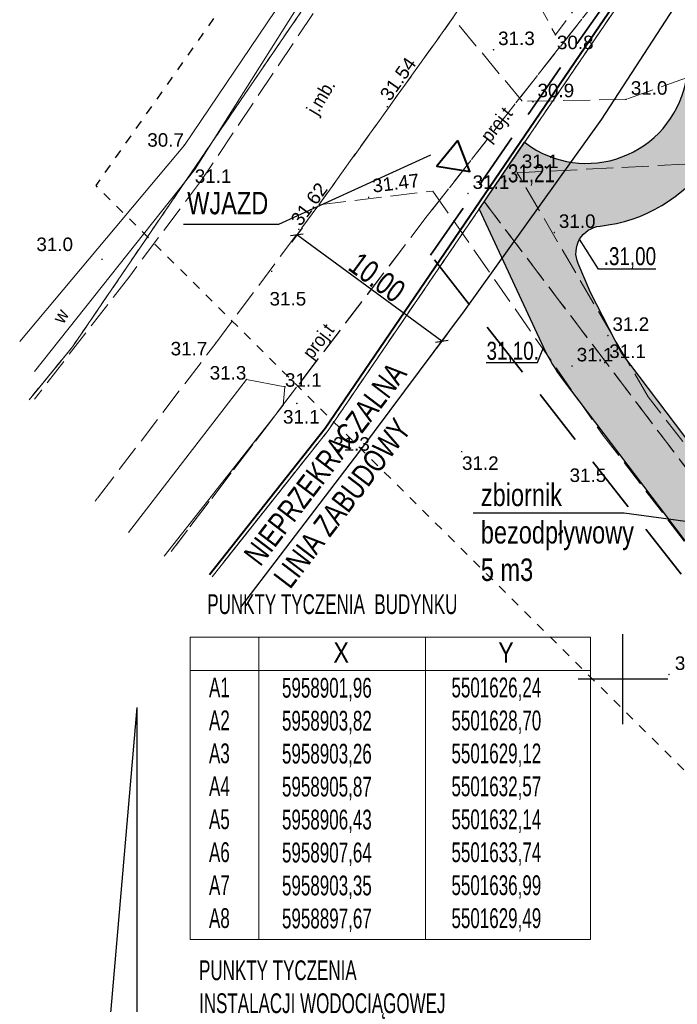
# Model space of a CAD drawing. Extents: x 5501473 to 5501683, y 5958830 to 5958978.
# Tile 3 of 6: x 5501566 to 5501603, y 5958882 to 5958937. Entities that reach past the tile are written whole.
import ezdxf
from ezdxf.enums import TextEntityAlignment as Align

# ---------------------------------------------------------------- set-up
doc = ezdxf.new("R2010")
doc.units = 0
doc.header["$LTSCALE"] = 0.5
doc.header["$PDMODE"] = 33
doc.header["$PDSIZE"] = 0.3
for name, pattern in [('1 1', [2, 1, -1]), ('2 1', [3, 2, -1]), ('3 1', [4, 3, -1]), ('EGKK', [4, 3, -1]), ('EGUG', [2, 1, -1]), ('HIDDEN', [9.525, 6.35, -3.175])]:
    doc.linetypes.add(name, pattern=pattern)
for name, color, linetype, lineweight in [('--- 02 KS OZNACZENIA', 34, 'Continuous', 25), ('--GRANICA DZIAŁKI', 2, 'Continuous', 40), ('--linia zabudowy', 252, 'Continuous', 30), ('--naw.utw.proj', 251, 'Continuous', 0), ('--zagos.terenu', 7, 'Continuous', 30), ('A--zjazd+droga', 7, 'Continuous', 30), ('EGDE', 251, 'Continuous', 20), ('EGKK', 251, 'Continuous', 20), ('EGPG', 251, 'Continuous', 20), ('EGPG_O', 251, 'Continuous', 20), ('EGUG', 251, 'Continuous', 20), ('OTK', 251, 'Continuous', 20), ('OTK_O', 251, 'Continuous', 20), ('OTR', 251, 'Continuous', 20), ('OTRN', 251, 'Continuous', 20), ('OTRN_O', 251, 'Continuous', 18), ('OTRS', 251, 'Continuous', 20), ('OTRS_O', 251, 'Continuous', 18), ('SUT', 251, 'Continuous', 20), ('SUT_O', 251, 'Continuous', 20)]:
    doc.layers.add(name, color=color, linetype=linetype, lineweight=lineweight)
for name, color, linetype in [('--OPISY', 7, 'Continuous'), ('--punkty tyczenia', 7, 'Continuous'), ('--rzędne terenu', 7, 'Continuous'), ('--zakres-WZ', 181, 'Continuous'), ('PARSI', 251, 'Continuous'), ('Strzałka', 251, 'Continuous')]:
    doc.layers.add(name, color=color, linetype=linetype)
doc.styles.add('1-500', font='arial.ttf', dxfattribs={"width": 0.75, "height": 1.25})
doc.styles.add('Arial narrow', font='txt', dxfattribs={"width": 0.75})
doc.styles.add('BDOT', font='Arial.ttf', dxfattribs={"width": 0.9})
doc.styles.add('EGBP', font='arial.ttf')
doc.styles.add('GESUT', font='Arial.ttf', dxfattribs={"width": 0.9})
doc.styles.add('STYL-1', font='arial.ttf', dxfattribs={"width": 0.75})
doc.linetypes.add('LINIA ZAB2', pattern='A,0.4,[135,RODZLIN.shx,S=0.015,R=0,X=-0.1,Y=0],0.4', length=0.8)
doc.dimstyles.new('1-500', dxfattribs={"dimtxt": 1.25, "dimasz": 0.5, "dimexe": 0.5, "dimexo": 1, "dimgap": 0.09, "dimtad": 1, "dimzin": 0, "dimdsep": 46, "dimtxsty": '1-500', "dimblk": 'OBLIQUE', "dimcen": 0.09, "dimclrt": 256, "dimadec": 0, "dimazin": 0, "dimtfac": 1, "dimtdec": 4, "dimtix": 1, "dimtofl": 0, "dimtmove": 2, "dimatfit": 3, "dimldrblk": 'OBLIQUE', "dimfxl": 0.5, "dimfxlon": 1, "dimtvp": 0.9, "dimtolj": 1, "dimtzin": 0, "dimarcsym": 0})

# ---------------------------------------------------------------- blocks, each defined once
blk = doc.blocks.new('OTRN')
at = {"layer": 'OTRN', "color": 0, "const_width": 0.09}
blk.add_lwpolyline([(-0.04, 0, 1), (0.04, 0, 1)], format="xyb", close=True, dxfattribs=at)
at = {"layer": 'OTRN_O', "color": 0, "style": 'BDOT'}
blk.add_attdef('RZEDNA', (0.51, 0.52), '', height=1.5, dxfattribs=at)
blk = doc.blocks.new('EGPG_b')
at = {"layer": 'EGPG', "lineweight": 0}
h = blk.add_hatch(color=0, dxfattribs=at)
h.dxf.hatch_style = 1
edge = h.paths.add_edge_path()
edge.add_arc((0, 0), 0.09, 0, 360)
at = {"layer": 'EGPG_O', "color": 0, "style": 'EGBP'}
blk.add_attdef('NRP', (0.67, 0.52), '', height=1.5, dxfattribs=at)
blk = doc.blocks.new('OTRS')
at = {"layer": 'OTRS', "color": 0, "lineweight": -3, "const_width": 0.09}
blk.add_lwpolyline([(-0.04, 0, 1), (0.04, 0, 1)], format="xyb", close=True, dxfattribs=at)
at = {"layer": 'OTRS_O', "color": 0, "style": 'BDOT'}
blk.add_attdef('RZEDNA', (0.51, 0.52), '', height=1.5, dxfattribs=at)
blk = doc.blocks.new('mzsk')
at = {"layer": 'PARSI', "color": 0}
for p, q in [((0, -5), (0, 5)), ((5, 0), (-5, 0))]:
    blk.add_line(p, q, dxfattribs=at)
blk = doc.blocks.new('_Oblique')
at = {"color": 0, "linetype": 'ByBlock', "lineweight": -2}
blk.add_line((-0.5, -0.5), (0.5, 0.5), dxfattribs=at)
blk = doc.blocks.new('*D233')
at = {"layer": '--linia zabudowy', "color": 0, "linetype": 'Continuous', "lineweight": -2}
for p, q in [((5501582.152, 5958925.117), (5501581.561, 5958924.309)), ((5501589.929, 5958918.811), (5501581.857, 5958924.713)), ((5501590.224, 5958919.214), (5501589.634, 5958918.407))]:
    blk.add_line(p, q, dxfattribs=at)
at = {"layer": 'Defpoints', "color": 0}
for p in [(5501583.09, 5958926.4), (5501581.857, 5958924.713), (5501591.163, 5958920.498)]:
    blk.add_point(p, dxfattribs=at)
at = {"layer": '--linia zabudowy', "color": 0, "lineweight": -2, "xscale": 0.5, "yscale": 0.5, "zscale": 0.5}
for p, rotation in [((5501581.857, 5958924.713), 143.8276371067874), ((5501589.929, 5958918.811), 323.8276371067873)]:
    blk.add_blockref('_Oblique', p, dxfattribs=dict(at, rotation=rotation))
at = {"layer": '--linia zabudowy', "linetype": 'LINIA ZAB2', "lineweight": 5, "insert": (5501586.323, 5958922.35), "char_height": 1.25, "attachment_point": 5, "rotation": 323.8276, "style": '1-500'}
blk.add_mtext('\\A1;10.00', dxfattribs=at)

msp = doc.modelspace()

# ---------------------------------------------------------------- linework, layer by layer
at = {"layer": '--- 02 KS OZNACZENIA', "linetype": 'Continuous', "flags": 128}
msp.add_lwpolyline([(5501591.674, 5958909.257), (5501600.067, 5958909.257), (5501610.866, 5958907.783)], dxfattribs=at)
at = {"layer": '--punkty tyczenia', "color": 7, "lineweight": 0}
for points in [[(5501575.926, 5958902.338), (5501598.186, 5958902.338)], [(5501575.926, 5958902.338), (5501575.926, 5958885.507)], [(5501579.745, 5958902.338), (5501579.745, 5958885.507)], [(5501589.02, 5958902.338), (5501589.02, 5958885.507)], [(5501598.186, 5958902.338), (5501598.186, 5958885.507)], [(5501575.926, 5958900.483), (5501598.186, 5958900.483)], [(5501575.926, 5958885.507), (5501598.186, 5958885.507)]]:
    msp.add_lwpolyline(points, dxfattribs=at)
at = {"layer": '--rzędne terenu', "linetype": 'ByBlock'}
msp.add_lwpolyline([(5501601.819, 5958922.807), (5501598.632, 5958922.807), (5501597.59, 5958924.474)], dxfattribs=at)
at = {"layer": '--rzędne terenu', "linetype": 'Continuous', "flags": 128}
msp.add_lwpolyline([(5501592.389, 5958917.611), (5501595.241, 5958917.611), (5501595.579, 5958918.449)], dxfattribs=at)
at = {"layer": '--zagos.terenu', "color": 6, "linetype": 'Continuous'}
msp.add_line((5501593.349, 5958928.141), (5501593.347, 5958928.141), dxfattribs=at)
at = {"linetype": 'Continuous'}
msp.add_line((5501595.999, 5958928.275), (5501595.999, 5958928.275), dxfattribs=at)
at = {"color": 0, "linetype": 'Continuous', "lineweight": 40}
msp.add_lwpolyline([(5501590.813, 5958929.977), (5501589.649, 5958928.537), (5501591.478, 5958928.249)], close=True, dxfattribs=at)
at = {"linetype": 'Continuous', "flags": 128}
msp.add_lwpolyline([(5501575.557, 5958925.318), (5501580.852, 5958925.318), (5501589.315, 5958929.164)], dxfattribs=at)
at = {"flags": 128}
for points in [[(5501572.953, 5958898.427), (5501570.711, 5958872.39), (5501575.195, 5958872.39)], [(5501572.953, 5958898.427), (5501572.953, 5958860.312)]]:
    msp.add_lwpolyline(points, dxfattribs=at)
at = {"layer": 'A--zjazd+droga', "linetype": 'Continuous'}
for p, q in [((5501591.996, 5958926.151), (5501595.579, 5958918.449)), ((5501596.675, 5958916.628), (5501613.157, 5958894.872))]:
    msp.add_line(p, q, dxfattribs=at)
at = {"layer": 'A--zjazd+droga', "linetype": 'Continuous', "flags": 128}
for points in [[(5501594.527, 5958929.872), (5501594.911, 5958929.597, 0.542261), (5501603.54, 5958933.46)], [(5501613.157, 5958894.872), (5501615.981, 5958896.94), (5501599.915, 5958918.148), (5501598.197, 5958921.514), (5501597.506, 5958923.125, -0.504787), (5501598.725, 5958925.208, 0.217521), (5501604.802, 5958928.806, 0.437874)]]:
    msp.add_lwpolyline(points, format="xyb", dxfattribs=at)
at = {"layer": 'A--zjazd+droga', "linetype": 'Continuous'}
msp.add_arc((5501604.646, 5958922.667), 10, 204.948, 217.1457, dxfattribs=at)
at = {"layer": 'OTK', "linetype": '3 1', "lineweight": 18}
for points in [[(5501647.03, 5958855.533), (5501646.05, 5958856.64), (5501641.25, 5958861), (5501627.72, 5958881.52), (5501601.41, 5958915.7), (5501594.12, 5958928.18), (5501594.12, 5958928.18)], [(5501570.644, 5958909.907), (5501570.76, 5958910.06)]]:
    msp.add_lwpolyline(points, dxfattribs=at)
at = {"layer": 'OTK', "lineweight": 18}
msp.add_lwpolyline([(5501574.476, 5958906.836), (5501581.1, 5958915.25), (5501581.2, 5958916.27), (5501579.05, 5958916.67), (5501572.489, 5958908.159)], dxfattribs=at)
at = {"layer": 'OTR', "linetype": '2 1', "lineweight": 18}
for p, q in [((5501596.24, 5958935.85), (5501611.63, 5958956.31)), ((5501595.34, 5958937.52), (5501596.24, 5958935.85))]:
    msp.add_line(p, q, dxfattribs=at)

# ---------------------------------------------------------------- block references
at = {"layer": 'OTRN', "xscale": 0.5, "yscale": 0.5, "zscale": 0.5}
for p, values in [((5501592.8, 5958935.02, 31.3), {'RZEDNA': '31.3'}), ((5501594.99, 5958932.12, 30.94), {'RZEDNA': '30.9'}), ((5501600.18, 5958932.26, 30.99), {'RZEDNA': '31.0'}), ((5501594.12, 5958928.18, 31.2), {'RZEDNA': '31.1'}), ((5501591.38, 5958927.02, 31.05), {'RZEDNA': '31.1'}), ((5501596.18, 5958924.85, 31.02), {'RZEDNA': '31.0'}), ((5501599.16, 5958919.12, 31.15), {'RZEDNA': '31.2'}), ((5501597.17, 5958917.42, 31.09), {'RZEDNA': '31.1'}), ((5501598.98, 5958917.61, 31.12), {'RZEDNA': '31.1'})]:
    msp.add_blockref('OTRN', p, dxfattribs=at).add_auto_attribs(values)
at = {"layer": 'OTRN'}
ref = msp.add_blockref('OTRN', (5501596.24, 5958935.85), dxfattribs=dict(at, xscale=0.5, yscale=0.5, zscale=0.5, rotation=360))
ref.add_attrib('RZEDNA', '30.8', dxfattribs={"layer": 'OTRN_O', "color": 0, "height": 0.75, "style": 'BDOT'}).set_placement((5501596.325, 5958935.804, 30.8), align=Align.TOP_LEFT)
ref = msp.add_blockref('OTRN', (5501575.61, 5958929.72), dxfattribs=dict(at, xscale=0.5, yscale=0.5, zscale=0.5, rotation=360))
ref.add_attrib('RZEDNA', '30.7', dxfattribs={"layer": 'OTRN_O', "color": 0, "height": 0.75, "style": 'BDOT'}).set_placement((5501573.54, 5958930.376, 30.7), align=Align.TOP_LEFT)
ref = msp.add_blockref('OTRN', (5501576.18, 5958928.36), dxfattribs=dict(at, xscale=0.5, yscale=0.5, zscale=0.5, rotation=360))
ref.add_attrib('RZEDNA', '31.1', dxfattribs={"layer": 'OTRN_O', "color": 0, "height": 0.75, "style": 'BDOT'}).set_placement((5501576.18, 5958928.36, 31.1), align=Align.TOP_LEFT)
ref = msp.add_blockref('OTRN', (5501571.02, 5958923.36), dxfattribs=dict(at, xscale=0.5, yscale=0.5, zscale=0.5, rotation=360))
ref.add_attrib('RZEDNA', '31.0', (5501567.37, 5958923.82, 31), dxfattribs={"layer": 'OTRN_O', "color": 0, "height": 0.75, "style": 'BDOT'})
ref = msp.add_blockref('OTRN', (5501580.46, 5958922.69), dxfattribs=dict(at, xscale=0.5, yscale=0.5, zscale=0.5, rotation=360))
ref.add_attrib('RZEDNA', '31.5', (5501580.34, 5958920.79, 31.5), dxfattribs={"layer": 'OTRN_O', "color": 0, "height": 0.75, "style": 'BDOT'})
ref = msp.add_blockref('OTRN', (5501577.35, 5958918.7), dxfattribs=dict(at, xscale=0.5, yscale=0.5, zscale=0.5, rotation=360))
ref.add_attrib('RZEDNA', '31.7', (5501574.839, 5958918.016, 31.7), dxfattribs={"layer": 'OTRN_O', "color": 0, "height": 0.75, "style": 'BDOT'})
ref = msp.add_blockref('OTRN', (5501579.05, 5958916.67), dxfattribs=dict(at, xscale=0.5, yscale=0.5, zscale=0.5, rotation=360))
ref.add_attrib('RZEDNA', '31.3', dxfattribs={"layer": 'OTRN_O', "color": 0, "height": 0.75, "style": 'BDOT'}).set_placement((5501579.05, 5958916.67, 31.3), align=Align.RIGHT)
ref = msp.add_blockref('OTRN', (5501581.2, 5958916.27), dxfattribs=dict(at, xscale=0.5, yscale=0.5, zscale=0.5, rotation=360))
ref.add_attrib('RZEDNA', '31.1', (5501581.2, 5958916.27, 31.1), dxfattribs={"layer": 'OTRN_O', "color": 0, "height": 0.75, "style": 'BDOT'})
ref = msp.add_blockref('OTRN', (5501581.1, 5958915.25), dxfattribs=dict(at, xscale=0.5, yscale=0.5, zscale=0.5, rotation=360))
ref.add_attrib('RZEDNA', '31.1', dxfattribs={"layer": 'OTRN_O', "color": 0, "height": 0.75, "style": 'BDOT'}).set_placement((5501581.09, 5958914.97, 31.1), align=Align.TOP_LEFT)
ref = msp.add_blockref('OTRN', (5501581.86, 5958915.34), dxfattribs=dict(at, xscale=0.5, yscale=0.5, zscale=0.5, rotation=360))
ref.add_attrib('RZEDNA', '31.3', (5501583.879, 5958912.712, 31.3), dxfattribs={"layer": 'OTRN_O', "color": 0, "height": 0.75, "style": 'BDOT'})
ref = msp.add_blockref('OTRN', (5501598.85, 5958913.64), dxfattribs=dict(at, xscale=0.5, yscale=0.5, zscale=0.5, rotation=360))
ref.add_attrib('RZEDNA', '31.5', (5501597.03, 5958910.97, 31.5), dxfattribs={"layer": 'OTRN_O', "color": 0, "height": 0.75, "style": 'BDOT'})
ref = msp.add_blockref('OTRN', (5501591.03, 5958912.66), dxfattribs=dict(at, xscale=0.5, yscale=0.5, zscale=0.5, rotation=360))
ref.add_attrib('RZEDNA', '31.2', (5501591.046, 5958911.646, 31.2), dxfattribs={"layer": 'OTRN_O', "color": 0, "height": 0.75, "style": 'BDOT'})
ref = msp.add_blockref('OTRN', (5501602.56, 5958900.26), dxfattribs=dict(at, xscale=0.5, yscale=0.5, zscale=0.5, rotation=360))
ref.add_attrib('RZEDNA', '31.4', dxfattribs={"layer": 'OTRN_O', "color": 0, "height": 0.75, "style": 'BDOT'}).set_placement((5501602.885, 5958901.265, 31.4), align=Align.TOP_LEFT)
at = {"layer": 'OTRS'}
ref = msp.add_blockref('OTRS', (5501586.894, 5958931.853, 31.54), dxfattribs=dict(at, xscale=0.5, yscale=0.5, zscale=0.5))
ref.add_attrib('RZEDNA', '31.54', (5501587.037, 5958932.111, 31.54), dxfattribs={"layer": 'OTRS_O', "color": 0, "height": 0.75, "rotation": 414.8657, "style": 'BDOT'})
ref = msp.add_blockref('OTRS', (5501585.85, 5958926.81, 31.47), dxfattribs=dict(at, xscale=0.5, yscale=0.5, zscale=0.5))
ref.add_attrib('RZEDNA', '31.47', (5501586.107, 5958927.068, 31.47), dxfattribs={"layer": 'OTRS_O', "color": 0, "height": 0.75, "rotation": 367.1819, "style": 'BDOT'})
ref = msp.add_blockref('OTRS', (5501581.969, 5958925.031, 31.62), dxfattribs=dict(at, xscale=0.5, yscale=0.5, zscale=0.5))
ref.add_attrib('RZEDNA', '31.62', (5501582.06, 5958925.156, 31.62), dxfattribs={"layer": 'OTRS_O', "color": 0, "height": 0.75, "rotation": 413.5521, "style": 'BDOT'})
at = {"layer": 'PARSI', "xscale": 0.5, "yscale": 0.5, "zscale": 0.5}
msp.add_blockref('mzsk', (5501600, 5958900), dxfattribs=at)

# ---------------------------------------------------------------- texts
at = {"layer": '--- 02 KS OZNACZENIA', "linetype": 'Continuous', "insert": (5501592.094, 5958910.881), "char_height": 1.3, "width": 19.79231, "attachment_point": 1, "style": '1-500'}
msp.add_mtext('{\\H0.9615x;zbiornik \\Pbezodpływowy\\P5 m3}', dxfattribs=at)
at = {"layer": '--OPISY', "insert": (5501575.76, 5958927.112), "char_height": 1.25, "width": 27.21426, "attachment_point": 1, "line_spacing_factor": 0.8, "style": '1-500'}
msp.add_mtext('\\pxsm1,;WJAZD', dxfattribs=at)
at = {"layer": '--punkty tyczenia', "color": 7, "lineweight": 0, "style": 'Arial narrow'}
for s, p in [('X', (5501583.891, 5958900.92)), ('Y', (5501593.057, 5958900.92))]:
    msp.add_text(s, height=1.135, dxfattribs=at).set_placement(p)
at = {"layer": '--punkty tyczenia', "color": 7, "lineweight": 0, "char_height": 1.1, "attachment_point": 1, "style": 'Arial narrow'}
for s, insert, width in [('A1\\PA2\\PA3\\PA4\\PA5\\PA6\\PA7\\PA8', (5501576.972, 5958900.091), 3.819), ('5958901,96\\P5958903,82\\P5958903,26\\P5958905,87\\P5958906,43\\P5958907,64\\P5958903,35\\P5958897,67', (5501581.033, 5958900.071), 8.57315), ('5501626,24\\P5501628,70\\P5501629,12\\P5501632,57\\P5501632,14\\P5501633,74\\P5501636,99\\P5501629,49', (5501590.46, 5958900.086), 8.47156)]:
    msp.add_mtext(s, dxfattribs=dict(at, insert=insert, width=width))
at = {"layer": '--rzędne terenu', "char_height": 1, "width": 11.893, "attachment_point": 1, "style": 'STYL-1'}
for s, insert in [('.31,21 ', (5501593.307, 5958928.643, -10.26)), ('.31,00 ', (5501598.928, 5958924.035, -10.26)), ('31,10. ', (5501592.411, 5958918.77, -10.26))]:
    msp.add_mtext(s, dxfattribs=dict(at, insert=insert))
at = {"color": 7, "linetype": 'ByBlock', "char_height": 1.1, "width": 19.35896, "attachment_point": 1, "style": 'Arial narrow'}
for s, insert in [('PUNKTY TYCZENIA  BUDYNKU', (5501576.879, 5958904.722)), ('PUNKTY TYCZENIA \\PINSTALACJI WODOCIĄGOWEJ', (5501576.421, 5958884.351))]:
    msp.add_mtext(s, dxfattribs=dict(at, insert=insert))
at = {"layer": 'OTK_O', "char_height": 0.75, "attachment_point": 5, "rotation": 59.2645, "style": 'BDOT'}
for s, insert in [('j.mb.', (5501583.29, 5958932.33)), ('w', (5501568.724, 5958920.203))]:
    msp.add_mtext(s, dxfattribs=dict(at, insert=insert))
at = {"layer": 'SUT_O', "insert": (5501582.89, 5958917.61), "char_height": 0.75, "attachment_point": 7, "rotation": 52.6542, "style": 'GESUT', "bg_fill": 3, "box_fill_scale": 1.1, "bg_fill_color": 256, "bg_fill_transparency": 0}
msp.add_mtext('proj.t', dxfattribs=at)

# ---------------------------------------------------------------- next in the draw order: linework, layer by layer
at = {"layer": 'SUT', "linetype": '3 1', "lineweight": 18}
msp.add_lwpolyline([(5501617.38, 5958945.79), (5501617.98, 5958946.2), (5501618.71, 5958947.52), (5501612.18, 5958951.27), (5501611.17, 5958951.85), (5501609.04, 5958953.07), (5501605.12, 5958946.17), (5501589.11, 5958925.77), (5501582.89, 5958917.61), (5501575.143, 5958907.462)], dxfattribs=at)

# ---------------------------------------------------------------- next in the draw order: dimensions: what is measured, and where the dimension line sits
at = {"layer": '--linia zabudowy', "linetype": 'Continuous', "lineweight": 5}
dim = msp.add_aligned_dim(p1=(5501591.163, 5958920.498), p2=(5501583.09, 5958926.4), distance=2.09, dimstyle='1-500', override={"dimtxt": 1.25}, dxfattribs=at)
dim.commit()
dim.dimension.update_dxf_attribs({"geometry": '*D233', "text_midpoint": (5501586.323, 5958922.35)})

# ---------------------------------------------------------------- next in the draw order: texts
at = {"layer": 'SUT_O', "insert": (5501593.05, 5958930.79), "char_height": 0.75, "attachment_point": 5, "rotation": 51.6923, "style": 'GESUT', "bg_fill": 3, "box_fill_scale": 1.1, "bg_fill_color": 256, "bg_fill_transparency": 0}
msp.add_mtext('proj.t', dxfattribs=at)

# ---------------------------------------------------------------- next in the draw order: hatches: boundary and pattern name
at = {"layer": '--naw.utw.proj', "linetype": 'HIDDEN'}
h = msp.add_hatch(dxfattribs=at)
h.set_pattern_fill('DOTS', color=256, scale=0.15)
h.set_pattern_definition([(0, (-17.2668, 1.59694), (0.1190625, 0.238125), [0, -0.238125])])
h.paths.add_polyline_path([(5501615.981, 5958896.94), (5501613.157, 5958894.872), (5501596.675, 5958916.628, -0.053259), (5501595.579, 5958918.449), (5501591.996, 5958926.151), (5501594.525, 5958929.87, 0.573109), (5501603.518, 5958933.46), (5501604.802, 5958928.806, -0.217373), (5501598.725, 5958925.208, 0.505705), (5501597.506, 5958923.125, 0.025723), (5501599.463, 5958919.034), (5501599.915, 5958918.148)])

# ---------------------------------------------------------------- next in the draw order: linework, layer by layer
at = {"layer": '--zakres-WZ', "linetype": 'HIDDEN', "lineweight": 35}
msp.add_lwpolyline([(5501589.302, 5958923.596), (5501605.119, 5958946.432), (5501622.331, 5958936.641), (5501627.435, 5958946.919), (5501630.627, 5958945.228), (5501625.177, 5958934.409), (5501651.069, 5958901.344), (5501623.813, 5958879.625)], close=True, dxfattribs=at)
at = {"layer": 'A--zjazd+droga', "linetype": 'Continuous'}
msp.add_line((5501591.994, 5958926.156), (5501594.525, 5958929.87), dxfattribs=at)
at = {"layer": 'EGDE', "lineweight": 18}
for points in [[(5501601.139, 5958969.296), (5501599.28, 5958965.11), (5501593.25, 5958953.5), (5501569.38, 5958918.49), (5501566.963, 5958915.542)], [(5501660.129, 5958931.433), (5501651.95, 5958919.55), (5501605.45, 5958945.9), (5501583.6, 5958913.84), (5501577.149, 5958905.701)]]:
    msp.add_lwpolyline(points, dxfattribs=at)
at = {"layer": 'EGKK', "linetype": 'EGKK', "lineweight": 18}
msp.add_lwpolyline([(5501659.731, 5958930.855), (5501651.95, 5958919.55), (5501605.45, 5958945.9), (5501592.28, 5958926.57), (5501641.46, 5958861.65), (5501646.829, 5958855.594)], dxfattribs=at)
at = {"layer": 'EGUG', "linetype": 'EGUG', "lineweight": 18}
for points in [[(5501601.087, 5958969.177), (5501599.28, 5958965.11), (5501593.25, 5958953.5), (5501569.38, 5958918.49), (5501566.922, 5958915.492)], [(5501660.19, 5958931.523), (5501651.95, 5958919.55), (5501605.45, 5958945.9), (5501592.28, 5958926.57), (5501641.46, 5958861.65), (5501646.841, 5958855.58)]]:
    msp.add_lwpolyline(points, dxfattribs=at)
at = {"layer": 'OTK', "linetype": '3 1', "lineweight": 18}
msp.add_lwpolyline([(5501603.54, 5958933.46), (5501603.54, 5958933.46), (5501609.26, 5958942.96), (5501613.44, 5958940.53), (5501610.46, 5958935.47), (5501609.93, 5958933.27), (5501612.14, 5958932.69), (5501620.49, 5958933.52), (5501622.22, 5958935.41), (5501626.92, 5958932.7), (5501624.82, 5958931.73), (5501615.68, 5958930.05), (5501603.44, 5958928.65), (5501594.12, 5958928.18), (5501594.12, 5958928.18)], dxfattribs=at)

# ---------------------------------------------------------------- next in the draw order: block references
at = {"layer": 'EGPG', "xscale": 0.5, "yscale": 0.5, "zscale": 0.5, "rotation": 360}
for p in [(5501569.38, 5958918.49), (5501583.6, 5958913.84)]:
    msp.add_blockref('EGPG_b', p, dxfattribs=at)

# ---------------------------------------------------------------- next in the draw order: linework, layer by layer
at = {"layer": '--GRANICA DZIAŁKI', "linetype": 'Continuous', "flags": 128}
msp.add_lwpolyline([(5501576.992, 5958905.825), (5501583.439, 5958913.959), (5501598.7, 5958936.348), (5501605.388, 5958946.165), (5501651.889, 5958919.814), (5501660.026, 5958931.636)], dxfattribs=at)
at = {"layer": '--linia zabudowy', "linetype": 'LINIA ZAB2', "ltscale": 10}
msp.add_lwpolyline([(5501617.071, 5958962.244), (5501614.243, 5958955.722), (5501613.254, 5958953.413), (5501598.802, 5958931.151), (5501591.163, 5958920.498), (5501585.335, 5958912.679), (5501578.719, 5958904.006)], dxfattribs=at)
at = {"layer": 'EGDE', "lineweight": 18}
for points in [[(5501567.334, 5958915.995), (5501569.38, 5958918.49), (5501593.25, 5958953.5), (5501599.28, 5958965.11), (5501601.24, 5958969.524)], [(5501577.806, 5958906.53), (5501583.6, 5958913.84), (5501605.45, 5958945.9), (5501608.46, 5958951.15), (5501615.963, 5958965.426)]]:
    msp.add_lwpolyline(points, dxfattribs=at)
at = {"layer": 'EGUG', "linetype": 'EGUG', "lineweight": 18}
for points in [[(5501567.165, 5958915.788), (5501569.38, 5958918.49), (5501593.25, 5958953.5), (5501599.28, 5958965.11), (5501600.976, 5958968.928)], [(5501577.763, 5958906.475), (5501583.6, 5958913.84), (5501592.28, 5958926.57), (5501605.45, 5958945.9), (5501608.46, 5958951.15), (5501615.995, 5958965.487)], [(5501646.844, 5958855.576), (5501641.46, 5958861.65), (5501592.28, 5958926.57), (5501583.6, 5958913.84), (5501577.9, 5958906.648)]]:
    msp.add_lwpolyline(points, dxfattribs=at)
at = {"layer": 'OTK', "linetype": '3 1', "lineweight": 18}
for points in [[(5501602.125, 5958968.909), (5501598.33, 5958960.31), (5501576.56, 5958927.77), (5501572.56, 5958922.43), (5501567.266, 5958915.574)], [(5501570.768, 5958910.07), (5501577.35, 5958918.7), (5501583.09, 5958926.4), (5501590.54, 5958936.79), (5501604.4, 5958958.14), (5501605.06, 5958959.68), (5501607.896, 5958966.221)], [(5501603.54, 5958933.46), (5501600.18, 5958932.26), (5501594.4, 5958932.15), (5501590.54, 5958936.79), (5501583.09, 5958926.4), (5501589.42, 5958927.16), (5501598.85, 5958913.64), (5501623.95, 5958880.79), (5501639, 5958859.47), (5501644.546, 5958853.722)]]:
    msp.add_lwpolyline(points, dxfattribs=at)
at = {"layer": 'OTK', "lineweight": 18}
msp.add_lwpolyline([(5501567.275, 5958917.123), (5501576.18, 5958928.36), (5501597.72, 5958962.45), (5501575.61, 5958929.72), (5501566.443, 5958918.79)], dxfattribs=at)
at = {"layer": 'Strzałka', "linetype": '1 1', "flags": 128}
msp.add_lwpolyline([(5501596.574, 5958964.164), (5501642.356, 5958940.252), (5501666.438, 5958909.985), (5501621.79, 5958876.648), (5501570.688, 5958927.46), (5501596.574, 5958964.164)], dxfattribs=at)
at = {"layer": 'SUT', "linetype": '3 1', "lineweight": 18}
msp.add_lwpolyline([(5501574.864, 5958907.101), (5501589.11, 5958925.77), (5501605.12, 5958946.17), (5501609.04, 5958953.07), (5501618.71, 5958947.52), (5501617.98, 5958946.2), (5501617.38, 5958945.79)], dxfattribs=at)

# ---------------------------------------------------------------- next in the draw order: texts
at = {"layer": '--linia zabudowy', "linetype": 'LINIA ZAB2', "ltscale": 10, "insert": (5501578.832, 5958906.977), "char_height": 1.25, "width": 27.21426, "attachment_point": 1, "rotation": 52.6668, "line_spacing_factor": 0.8, "style": '1-500'}
msp.add_mtext('\\pxsm1,;NIEPRZEKRACZALNA \\PLINIA ZABUDOWY', dxfattribs=at)

doc.saveas('drawing.dxf')
